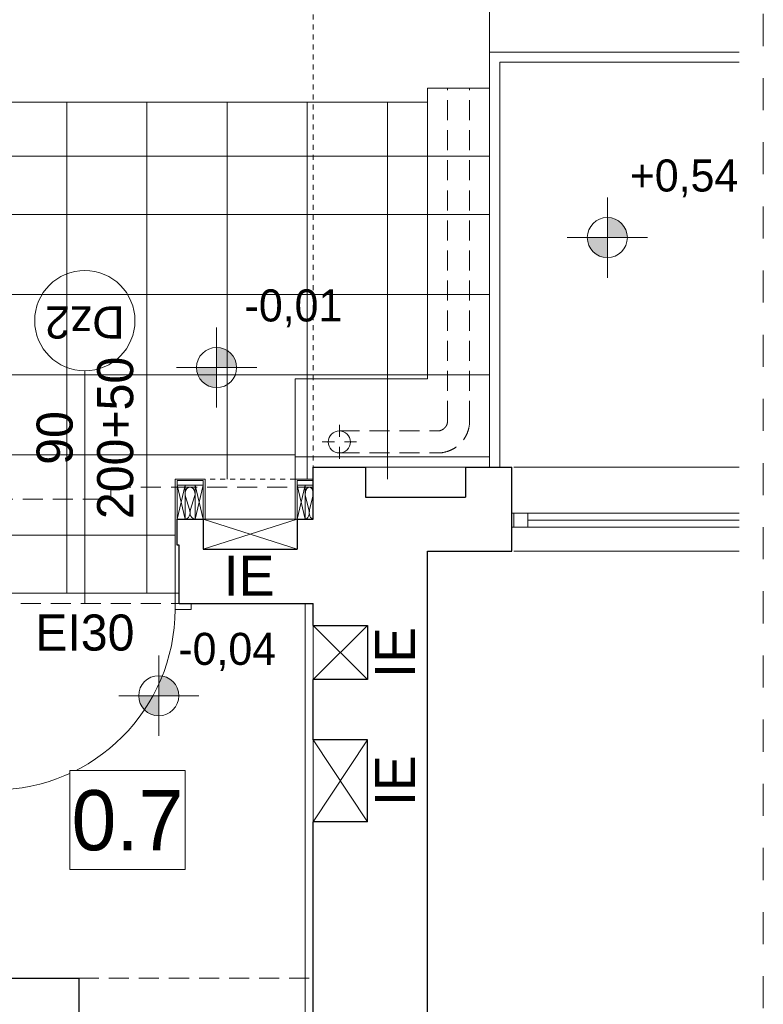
# Model space of a CAD drawing. Extents: x -438200 to -357500, y 15000 to 163871.
# Tile 32 of 148: x -416730 to -413019, y 34673 to 39584. Entities that reach past the tile are written whole.
import ezdxf

# ---------------------------------------------------------------- set-up
doc = ezdxf.new("R2010")
doc.units = 0
doc.header["$MEASUREMENT"] = 0
doc.set_wipeout_variables(frame=1)
for name, pattern in [('Hidden Line', [50, 25, -25]), ('Krawędzie ukryte', [150, 100, -50]), ('Przerywana', [320, 160, -160])]:
    doc.linetypes.add(name, pattern=pattern)
for name, color, linetype in [('#podkład', 252, 'Continuous'), ('Arch ocieplenie', 252, 'Continuous'), ('INWENT RZĘDNE', 252, 'Continuous')]:
    doc.layers.add(name, color=color, linetype=linetype)
for name, color, linetype, lineweight in [('Arch drzwi_Nr_Pióra__10', 252, 'Continuous', 18), ('Arch ocieplenie_Nr_Pióra__44', 252, 'Continuous', 13), ('Arch opisy okien_Nr_Pióra__9', 252, 'Continuous', 13), ('Arch opisy_Nr_Pióra__9', 252, 'Continuous', 13), ('Arch wykończenie_Nr_Pióra__81', 252, 'Continuous', 9), ('Arch wykończenie_Nr_Pióra__9', 252, 'Continuous', 13), ('Arch wymiary_Nr_Pióra__21', 252, 'Continuous', 9), ('INSTALACJA IE_Nr_Pióra__88', 252, 'Continuous', 20), ('INWENT DACH_Nr_Pióra__21', 252, 'Continuous', 9), ('INWENT OPISY_Nr_Pióra__21', 252, 'Continuous', 9), ('INWENT OPISY_Nr_Pióra__88', 252, 'Continuous', 20), ('INWENT OPISY_Nr_Pióra__9', 252, 'Continuous', 13), ('INWENT RZĘDNE_Nr_Pióra__21', 252, 'Continuous', 9), ('INWENT. OKNA_Nr_Pióra__5', 252, 'Continuous', 13), ('INWENT.ŚCIANY_Nr_Pióra__1', 252, 'Continuous', 25), ('INWENT.ŚCIANY_Nr_Pióra__2', 252, 'Continuous', 13), ('INWENT.ŚCIANY_Nr_Pióra__21', 252, 'Continuous', 9), ('Istniejące schody_Nr_Pióra__21', 252, 'Continuous', 9), ('Istniejące schody_Nr_Pióra__5', 252, 'Continuous', 13), ('Istniejące stropy_Nr_Pióra__5', 252, 'Continuous', 13)]:
    doc.layers.add(name, color=color, linetype=linetype, lineweight=lineweight)
doc.styles.add('GENERATED_STYLE_10', font='arial.ttf')
doc.styles.add('GENERATED_STYLE_2', font='txt')
doc.styles.add('GENERATED_STYLE_3', font='txt')
doc.styles.add('GENERATED_STYLE_5', font='txt')
doc.styles.add('GENERATED_STYLE_6', font='txt')

# ---------------------------------------------------------------- blocks, each defined once
blk = doc.blocks.new('Izolacja cieplna 14_32', base_point=(-415904.9, 37092.6))
at = {"layer": 'Arch ocieplenie_Nr_Pióra__44', "linetype": 'Continuous'}
for p, q in [((-415902.8, 37204.9), (-415882, 37140.3)), ((-415877.8, 37140.3), (-415857, 37204.9))]:
    blk.add_line(p, q, dxfattribs=at)
for centre, start_param, end_param in [((-415879.9, 37218.6), 4.299595, 8.266775), ((-415904.9, 37126.6), 3.141593, 5.125182), ((-415854.9, 37126.6), 1.158004, 3.141593)]:
    blk.add_ellipse(centre, major_axis=(0, 34), ratio=0.734674, start_param=start_param, end_param=end_param, dxfattribs=at)
blk = doc.blocks.new('Izolacja cieplna 14_33', base_point=(-415304.9, 37092.6))
at = {"layer": 'Arch ocieplenie_Nr_Pióra__44', "linetype": 'Continuous'}
for p, q in [((-415303.3, 37204.9), (-415286.6, 37140.3)), ((-415283.3, 37140.3), (-415266.6, 37204.9))]:
    blk.add_line(p, q, dxfattribs=at)
for centre, start_param, end_param in [((-415284.9, 37218.6), 4.299595, 8.266775), ((-415304.9, 37126.6), 3.141593, 5.125182), ((-415264.9, 37126.6), 1.158004, 3.141593)]:
    blk.add_ellipse(centre, major_axis=(0, 34), ratio=0.587743, start_param=start_param, end_param=end_param, dxfattribs=at)
blk = doc.blocks.new('Koty wysokościowe_1', base_point=(-416035.9, 36211.7))
at = {"layer": 'INWENT RZĘDNE_Nr_Pióra__21', "linetype": 'Continuous'}
for points in [[(-416035.9, 36211.7), (-415935.9, 36211.7), (-415943.5, 36249.9), (-415965.2, 36282.4), (-415997.7, 36304.1), (-416035.9, 36311.7)], [(-416035.9, 36211.7), (-416135.9, 36211.7), (-416128.3, 36173.4), (-416106.6, 36141), (-416074.2, 36119.3), (-416035.9, 36111.7)]]:
    blk.add_hatch(color=256, dxfattribs=at).paths.add_polyline_path(points, flags=0)
for p, q in [((-416035.9, 36011.7), (-416035.9, 36411.7)), ((-416235.9, 36211.7), (-415835.9, 36211.7))]:
    blk.add_line(p, q, dxfattribs=at)
blk.add_circle((-416035.9, 36211.7), 100, dxfattribs=at)
at = {"layer": 'INWENT RZĘDNE_Nr_Pióra__21', "insert": (-415938.3, 36335.8), "char_height": 160, "attachment_point": 7, "style": 'GENERATED_STYLE_2'}
blk.add_mtext('{-0,04}', dxfattribs=at)
blk = doc.blocks.new('Koty wysokościowe_3', base_point=(-415747.3, 37848.8))
at = {"layer": 'INWENT RZĘDNE_Nr_Pióra__21', "linetype": 'Continuous'}
for points in [[(-415747.3, 37848.8), (-415647.3, 37848.8), (-415654.9, 37887.1), (-415676.6, 37919.5), (-415709, 37941.2), (-415747.3, 37948.8)], [(-415747.3, 37848.8), (-415847.3, 37848.8), (-415839.7, 37810.6), (-415818, 37778.1), (-415785.6, 37756.4), (-415747.3, 37748.8)]]:
    blk.add_hatch(color=256, dxfattribs=at).paths.add_polyline_path(points, flags=0)
for p, q in [((-415747.3, 37648.8), (-415747.3, 38048.8)), ((-415947.3, 37848.8), (-415547.3, 37848.8))]:
    blk.add_line(p, q, dxfattribs=at)
blk.add_circle((-415747.3, 37848.8), 100, dxfattribs=at)
at = {"layer": 'INWENT RZĘDNE_Nr_Pióra__21', "insert": (-415607.7, 38048.8), "char_height": 160, "attachment_point": 7, "style": 'GENERATED_STYLE_2'}
blk.add_mtext('{-0,01}', dxfattribs=at)
blk = doc.blocks.new('Koty wysokościowe_11', base_point=(-413797.6, 38497))
at = {"layer": 'INWENT RZĘDNE_Nr_Pióra__21', "linetype": 'Continuous'}
for points in [[(-413797.6, 38497), (-413697.6, 38497), (-413705.2, 38535.2), (-413726.9, 38567.7), (-413759.3, 38589.4), (-413797.6, 38597)], [(-413797.6, 38497), (-413897.6, 38497), (-413890, 38458.7), (-413868.3, 38426.3), (-413835.8, 38404.6), (-413797.6, 38397)]]:
    blk.add_hatch(color=256, dxfattribs=at).paths.add_polyline_path(points, flags=0)
for p, q in [((-413797.6, 38297), (-413797.6, 38697)), ((-413997.6, 38497), (-413597.6, 38497))]:
    blk.add_line(p, q, dxfattribs=at)
blk.add_circle((-413797.6, 38497), 100, dxfattribs=at)
at = {"layer": 'INWENT RZĘDNE_Nr_Pióra__21', "insert": (-413685.8, 38697), "char_height": 160, "attachment_point": 7, "style": 'GENERATED_STYLE_2'}
blk.add_mtext('{+0,54}', dxfattribs=at)
blk = doc.blocks.new('parter')
at = {"layer": 'Arch drzwi_Nr_Pióra__10', "color": 252, "linetype": 'Continuous'}
for p, q in [((-415954.9, 36722.6), (-415954.9, 36642.6)), ((-415934.9, 36722.6), (-415954.9, 36722.6)), ((-415954.9, 36642.6), (-415874.9, 36642.6)), ((-415874.9, 36672.6), (-415874.9, 36642.6))]:
    blk.add_line(p, q, dxfattribs=at)
blk.add_arc((-416854.9, 36642.6), 900, 270, 0, dxfattribs=at)
at = {"layer": 'Arch opisy_Nr_Pióra__9', "color": 252, "linetype": 'Continuous'}
blk.add_line((-416404.9, 37832.6), (-416404.9, 36672.6), dxfattribs=at)
blk.add_circle((-416404.9, 38082.6), 250, dxfattribs=at)
at = {"layer": 'Arch wykończenie_Nr_Pióra__81', "color": 252, "linetype": 'Continuous'}
for p, q in [((-416494.9, 39172.6), (-416494.9, 36722.6)), ((-416094.9, 39172.6), (-416094.9, 36722.6)), ((-415694.9, 39172.6), (-415694.9, 37292.6)), ((-415294.9, 39172.6), (-415294.9, 37292.6)), ((-414894.9, 39172.6), (-414894.9, 37292.6)), ((-414384.9, 38902.6), (-414694.9, 38902.6)), ((-414384.9, 38212.6), (-419874.9, 38212.6)), ((-414384.9, 37812.6), (-419874.9, 37812.6)), ((-415354.9, 37412.6), (-419874.9, 37412.6)), ((-415954.9, 37012.6), (-416854.9, 37012.6)), ((-416854.9, 36722.6), (-415954.9, 36722.6))]:
    blk.add_line(p, q, dxfattribs=at)
at = {"layer": 'Arch wykończenie_Nr_Pióra__9', "color": 252, "linetype": 'Continuous'}
for p, q in [((-415954.9, 37292.6), (-415954.9, 36722.6)), ((-415804.9, 37292.6), (-415954.9, 37292.6)), ((-415944.9, 37284.6), (-415944.9, 37092.6)), ((-415814.9, 37284.6), (-415944.9, 37284.6)), ((-415814.9, 37262.6), (-415814.9, 37284.6)), ((-415804.9, 37092.6), (-415804.9, 37292.6)), ((-415264.9, 37292.6), (-415354.9, 37292.6)), ((-415354.9, 37292.6), (-415354.9, 37092.6)), ((-415264.9, 37284.6), (-415344.9, 37284.6)), ((-415344.9, 37284.6), (-415344.9, 37262.6)), ((-415814.9, 37262.6), (-415944.9, 37262.6)), ((-415944.9, 37092.6), (-415944.9, 37262.6)), ((-415944.9, 37262.6), (-415904.9, 37262.6)), ((-415944.9, 37092.6), (-415904.9, 37262.6)), ((-415904.9, 37092.6), (-415944.9, 37262.6)), ((-415904.9, 37262.6), (-415904.9, 37092.6)), ((-415854.9, 37252.6), (-415904.9, 37252.6)), ((-415854.9, 37092.6), (-415854.9, 37262.6)), ((-415854.9, 37262.6), (-415814.9, 37262.6)), ((-415854.9, 37092.6), (-415814.9, 37262.6)), ((-415814.9, 37092.6), (-415854.9, 37262.6)), ((-415814.9, 37262.6), (-415814.9, 37092.6)), ((-415264.9, 37262.6), (-415344.9, 37262.6)), ((-415344.9, 37092.6), (-415344.9, 37262.6)), ((-415344.9, 37262.6), (-415304.9, 37262.6)), ((-415344.9, 37092.6), (-415304.9, 37262.6)), ((-415304.9, 37092.6), (-415344.9, 37262.6)), ((-415304.9, 37262.6), (-415304.9, 37092.6)), ((-415264.9, 37252.6), (-415304.9, 37252.6)), ((-415904.9, 37092.6), (-415944.9, 37092.6)), ((-415814.9, 37092.6), (-415854.9, 37092.6)), ((-415304.9, 37092.6), (-415344.9, 37092.6))]:
    blk.add_line(p, q, dxfattribs=at)
at = {"layer": 'Arch wykończenie_Nr_Pióra__9', "color": 252, "linetype": 'Hidden Line'}
blk.add_line((-415354.9, 37292.6), (-415804.9, 37292.6), dxfattribs=at)
at = {"layer": 'Arch wymiary_Nr_Pióra__21', "color": 252, "linetype": 'Hidden Line'}
blk.add_line((-415264.9, 41960.4), (-415264.9, 37352.6), dxfattribs=at)
at = {"layer": 'INSTALACJA IE_Nr_Pióra__88', "color": 252, "linetype": 'Continuous'}
for p, q in [((-415814.9, 37092.6), (-415814.9, 36942.6)), ((-415344.9, 37092.6), (-415814.9, 37092.6)), ((-415344.9, 36942.6), (-415814.9, 37092.6)), ((-415814.9, 36942.6), (-415344.9, 37092.6)), ((-415344.9, 36942.6), (-415344.9, 37092.6)), ((-415814.9, 36942.6), (-415344.9, 36942.6)), ((-415264.9, 36292.6), (-415264.9, 36562.6)), ((-415264.9, 36562.6), (-414994.9, 36562.6)), ((-414994.9, 36562.6), (-415264.9, 36292.6)), ((-415264.9, 36562.6), (-414994.9, 36292.6)), ((-414994.9, 36562.6), (-414994.9, 36292.6)), ((-414994.9, 36292.6), (-415264.9, 36292.6)), ((-415264.9, 35582.6), (-415264.9, 35992.6)), ((-415264.9, 35992.6), (-414994.9, 35992.6)), ((-415264.9, 35582.6), (-414994.9, 35992.6)), ((-415264.9, 35992.6), (-414994.9, 35582.6)), ((-414994.9, 35992.6), (-414994.9, 35582.6)), ((-414994.9, 35582.6), (-415264.9, 35582.6))]:
    blk.add_line(p, q, dxfattribs=at)
at = {"layer": 'INWENT DACH_Nr_Pióra__21', "color": 252, "linetype": 'Krawędzie ukryte'}
for p, q in [((-414594.9, 37582.6), (-414594.9, 39242.6)), ((-414484.9, 37582.6), (-414484.9, 39242.6)), ((-415134.9, 37532.6), (-414644.9, 37532.6)), ((-415134.9, 37422.6), (-414644.9, 37422.6))]:
    blk.add_line(p, q, dxfattribs=at)
at = {"layer": 'INWENT DACH_Nr_Pióra__21', "color": 252, "linetype": 'Continuous'}
for p, q in [((-415134.9, 37502.6), (-415134.9, 37562.6)), ((-415159.9, 37477.6), (-415219.9, 37477.6)), ((-415109.9, 37477.6), (-415049.9, 37477.6)), ((-415134.9, 37452.6), (-415134.9, 37392.6))]:
    blk.add_line(p, q, dxfattribs=at)
blk.add_circle((-415134.9, 37477.6), 55, dxfattribs=at)
at = {"layer": 'INWENT DACH_Nr_Pióra__21', "color": 252, "linetype": 'Krawędzie ukryte'}
for radius in [50, 160]:
    blk.add_arc((-414644.9, 37582.6), radius, 270, 0, dxfattribs=at)
at = {"layer": 'INWENT OPISY_Nr_Pióra__21', "color": 252, "linetype": 'Przerywana'}
blk.add_line((-413019.4, 15452.6), (-413019.4, 42373.7), dxfattribs=at)
at = {"layer": 'INWENT. OKNA_Nr_Pióra__5', "color": 252, "linetype": 'Continuous'}
for p, q in [((-414273.9, 37122.6), (-413139.4, 37122.6)), ((-414264.9, 37122.6), (-414264.9, 37052.6)), ((-414194.9, 37122.6), (-414194.9, 37052.6)), ((-414194.9, 37087.6), (-413139.4, 37087.6)), ((-414273.9, 37052.6), (-413139.4, 37052.6))]:
    blk.add_line(p, q, dxfattribs=at)
at = {"layer": 'INWENT.ŚCIANY_Nr_Pióra__1', "color": 252, "linetype": 'Continuous'}
for p, q in [((-415264.9, 37092.6), (-415264.9, 37352.6)), ((-415264.9, 37352.6), (-415004.9, 37352.6)), ((-415004.9, 37352.6), (-415004.9, 37202.6)), ((-414504.9, 37352.6), (-414504.9, 37202.6)), ((-414504.9, 37352.6), (-414273.9, 37352.6)), ((-414273.9, 36932.6), (-414273.9, 37352.6)), ((-415004.9, 37202.6), (-414504.9, 37202.6)), ((-415944.9, 36962.6), (-415944.9, 37092.6)), ((-415944.9, 37092.6), (-415814.9, 37092.6)), ((-415814.9, 37092.6), (-415814.9, 36942.6)), ((-415344.9, 37092.6), (-415344.9, 36942.6)), ((-415344.9, 37092.6), (-415264.9, 37092.6)), ((-415934.9, 36962.6), (-415944.9, 36962.6)), ((-415934.9, 36672.6), (-415934.9, 36962.6)), ((-415814.9, 36942.6), (-415344.9, 36942.6)), ((-414694.9, 23142.6), (-414694.9, 36932.6)), ((-414694.9, 36932.6), (-414273.9, 36932.6)), ((-415934.9, 36672.6), (-415264.9, 36672.6)), ((-415264.9, 36562.6), (-415264.9, 36672.6)), ((-415264.9, 36562.6), (-414994.9, 36562.6)), ((-414994.9, 36562.6), (-414994.9, 36292.6)), ((-414994.9, 36292.6), (-415264.9, 36292.6)), ((-415264.9, 35992.6), (-415264.9, 36292.6)), ((-414994.9, 35992.6), (-415264.9, 35992.6)), ((-414994.9, 35582.6), (-414994.9, 35992.6)), ((-415264.9, 31598), (-415264.9, 35582.6)), ((-414994.9, 35582.6), (-415264.9, 35582.6)), ((-416964.9, 34802.6), (-416434.9, 34802.6)), ((-416434.9, 34802.6), (-416434.9, 32090.3))]:
    blk.add_line(p, q, dxfattribs=at)
at = {"layer": 'INWENT.ŚCIANY_Nr_Pióra__2', "color": 252, "linetype": 'Krawędzie ukryte'}
for p, q in [((-416274.9, 37252.6), (-416274.9, 37192.6)), ((-416274.9, 37252.6), (-415944.9, 37252.6)), ((-415944.9, 37252.6), (-415944.9, 37092.6)), ((-415944.9, 37252.6), (-415264.9, 37252.6)), ((-416864.9, 37192.6), (-416274.9, 37192.6))]:
    blk.add_line(p, q, dxfattribs=at)
at = {"layer": 'INWENT.ŚCIANY_Nr_Pióra__21', "color": 252, "linetype": 'Continuous'}
for p, q in [((-415004.9, 37352.6), (-414504.9, 37352.6)), ((-414264.9, 37352.6), (-413139.4, 37352.6)), ((-415814.9, 37092.6), (-415814.9, 37252.6)), ((-415344.9, 37092.6), (-415344.9, 37252.6)), ((-415814.9, 37092.6), (-415344.9, 37092.6)), ((-415814.9, 36942.6), (-415814.9, 37092.6)), ((-414264.9, 36932.6), (-413139.4, 36932.6)), ((-415304.9, 36672.6), (-415304.9, 34087.6)), ((-415264.9, 36292.6), (-415264.9, 36562.6)), ((-415264.9, 35582.6), (-415264.9, 35992.6))]:
    blk.add_line(p, q, dxfattribs=at)
at = {"layer": 'INWENT.ŚCIANY_Nr_Pióra__21', "color": 252, "linetype": 'Krawędzie ukryte'}
blk.add_line((-416874.9, 36672.6), (-415934.9, 36672.6), dxfattribs=at)
at = {"layer": 'Istniejące schody_Nr_Pióra__21', "color": 252, "linetype": 'Continuous'}
for p, q in [((-414334.9, 37352.6), (-414334.9, 39372.6)), ((-414334.9, 39372.6), (-413139.4, 39372.6))]:
    blk.add_line(p, q, dxfattribs=at)
at = {"layer": 'Istniejące schody_Nr_Pióra__5', "color": 252, "linetype": 'Continuous'}
for p, q in [((-414384.9, 39422.6), (-414384.9, 40402.6)), ((-414384.9, 39242.6), (-414384.9, 39422.6)), ((-414384.9, 39422.6), (-413139.4, 39422.6)), ((-414694.9, 37792.6), (-414694.9, 39242.6)), ((-414694.9, 39242.6), (-414384.9, 39242.6)), ((-414384.9, 37352.6), (-414384.9, 39242.6)), ((-414694.9, 39172.6), (-419874.9, 39172.6)), ((-414694.9, 38902.6), (-419584.9, 38902.6)), ((-414694.9, 38612.6), (-419294.9, 38612.6)), ((-414694.9, 38612.6), (-414384.9, 38612.6)), ((-415354.9, 37402.6), (-415354.9, 37792.6)), ((-415354.9, 37792.6), (-414694.9, 37792.6)), ((-415354.9, 37252.6), (-415354.9, 37402.6)), ((-415354.9, 37402.6), (-414384.9, 37402.6))]:
    blk.add_line(p, q, dxfattribs=at)
at = {"layer": 'Istniejące stropy_Nr_Pióra__5', "color": 252, "linetype": 'Krawędzie ukryte'}
blk.add_line((-416434.9, 34802.6), (-415264.9, 34802.6), dxfattribs=at)
at = {"layer": 'Arch ocieplenie', "color": 252, "linetype": 'Continuous', "lineweight": 13}
for name, p in [('Izolacja cieplna 14_32', (-415904.9, 37092.6)), ('Izolacja cieplna 14_33', (-415304.9, 37092.6))]:
    blk.add_blockref(name, p, dxfattribs=at)
at = {"layer": 'INWENT RZĘDNE', "color": 252}
for name, p in [('Koty wysokościowe_11', (-413797.6, 38497)), ('Koty wysokościowe_3', (-415747.3, 37848.8)), ('Koty wysokościowe_1', (-416035.9, 36211.7))]:
    blk.add_blockref(name, p, dxfattribs=at)
at = {"layer": 'Arch opisy okien_Nr_Pióra__9', "color": 252, "linetype": 'Continuous', "insert": (-416404.9, 37993.5), "char_height": 160, "attachment_point": 2, "rotation": 180, "style": 'GENERATED_STYLE_10'}
blk.add_mtext('{Dz2}', dxfattribs=at)
at = {"layer": 'INWENT OPISY_Nr_Pióra__88', "color": 252, "linetype": 'Continuous', "insert": (-415584.9, 36910.1), "char_height": 200, "attachment_point": 2, "style": 'GENERATED_STYLE_5'}
blk.add_mtext('{IE}', dxfattribs=at)
at = {"layer": 'INWENT OPISY_Nr_Pióra__88', "color": 252, "linetype": 'Continuous', "char_height": 200, "attachment_point": 2, "rotation": 90, "style": 'GENERATED_STYLE_5'}
for insert in [(-414957.1, 36427.6), (-414957.1, 35787.6)]:
    blk.add_mtext('{IE}', dxfattribs=dict(at, insert=insert))
at = {"layer": 'INWENT OPISY_Nr_Pióra__9', "color": 252, "linetype": 'Continuous', "insert": (-416645.8, 37497.6), "char_height": 180, "width": 1346.334, "attachment_point": 2, "rotation": 90, "line_spacing_factor": 1.007146, "style": 'GENERATED_STYLE_6'}
blk.add_mtext('{90\\P200+50}', dxfattribs=at)
at = {"layer": 'INWENT OPISY_Nr_Pióra__9', "color": 252, "linetype": 'Continuous', "insert": (-416404.9, 36617), "char_height": 180, "attachment_point": 2, "style": 'GENERATED_STYLE_6'}
blk.add_mtext('{EI30}', dxfattribs=at)
at = {"color": 252, "linetype": 'Continuous', "ltscale": 1670844.897716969}
blk.add_wipeout([(-416480.1, 35838.7), (-415904.1, 35838.7), (-415904.1, 35344.6), (-416480.1, 35344.6)], dxfattribs=at).dxf.layer = 'INWENT OPISY_Nr_Pióra__21'
at = {"layer": 'INWENT OPISY_Nr_Pióra__21', "color": 252, "linetype": 'Continuous', "flags": 128}
blk.add_lwpolyline([(-416480.1, 35838.7), (-415904.1, 35838.7), (-415904.1, 35344.6), (-416480.1, 35344.6)], close=True, dxfattribs=at)
at = {"layer": 'INWENT OPISY_Nr_Pióra__21', "color": 252, "linetype": 'Continuous', "insert": (-416192.1, 35436.5), "char_height": 300, "attachment_point": 8, "style": 'GENERATED_STYLE_3'}
blk.add_mtext('{0.7 }', dxfattribs=at)

msp = doc.modelspace()

# ---------------------------------------------------------------- block references
at = {"layer": '#podkład', "color": 3, "lineweight": 50}
msp.add_blockref('parter', (0, 0), dxfattribs=at)

doc.saveas('drawing.dxf')
